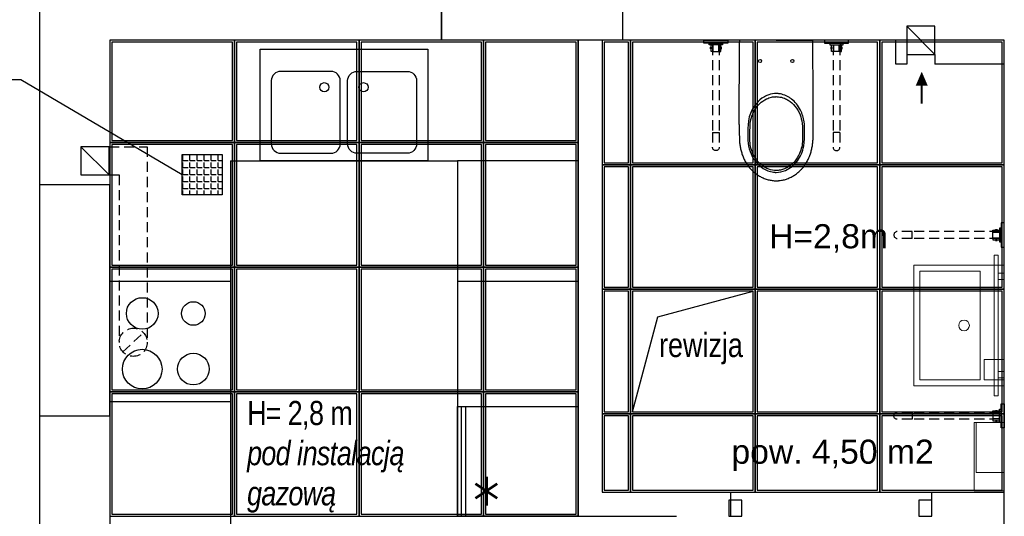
# Model space of a CAD drawing. Header units: millimetres. Extents: x -5941 to 19721, y -9230 to 6433.
# Tile 16 of 204: x 5142 to 5632, y -7443 to -7196. Entities that reach past the tile are written whole.
import ezdxf

# ---------------------------------------------------------------- set-up
doc = ezdxf.new("R2010")
doc.units = ezdxf.units.MM
doc.linetypes.add('DASHED', pattern=[0.75, 0.5, -0.25])
doc.linetypes.add('HIDDEN', pattern=[0.375, 0.25, -0.125])
for name, color, linetype, lineweight in [('A-wentyl', 1, 'Continuous', 30), ('A_meble łazienka i kuchnia', 6, 'Continuous', 20), ('Arbeitspunkt(DIN)', 7, 'Continuous', 25)]:
    doc.layers.add(name, color=color, linetype=linetype, lineweight=lineweight)
for name, color, linetype in [('A_meble', 6, 'Continuous'), ('A_meble kuchnia lazienka', 6, 'Continuous'), ('A_meble łaz kuch', 6, 'Continuous'), ('A_SC_MUROWANA_DZIAŁOWA', 42, 'Continuous'), ('A_scianazew', 42, 'Continuous'), ('a_sciany nowe', 2, 'Continuous'), ('A_SUFITY', 6, 'Continuous'), ('A_SUFITY OPIS', 1, 'Continuous')]:
    doc.layers.add(name, color=color, linetype=linetype)
doc.layers.add('GEB-BEZUG', color=2, linetype='Continuous', lineweight=25, true_color=0xffff00)
doc.layers.add('GEB-KONTUR-A', color=5, linetype='Continuous', true_color=0x0000ff)
doc.styles.add('SIMPLEX', font='simplex.shx')
doc.styles.get("Standard").update_dxf_attribs({"font": 'arial.ttf'})

# ---------------------------------------------------------------- blocks, each defined once
blk = doc.blocks.new('Einfügepunkt')
at = {"layer": 'GEB-BEZUG'}
for p, q in [((-0.7, -0.7), (0.7, 0.7)), ((-0.7, 0.7), (0.7, -0.7))]:
    blk.add_line(p, q, dxfattribs=at)
blk = doc.blocks.new('A$C38E57718')
at = {"layer": 'Arbeitspunkt(DIN)', "color": 0, "ltscale": 25}
for q in [(175, 530.4), (177.5, 532.9), (180, 530.4), (177.5, 527.9)]:
    blk.add_line((177.5, 530.4), q, dxfattribs=at)
at = {"layer": 'GEB-KONTUR-A', "color": 0, "ltscale": 25}
for q in [(2.5, 530.4), (352.5, 530.4)]:
    blk.add_line((177.5, 530.4), q, dxfattribs=at)
for centre in [(100, 430.4), (255, 430.4)]:
    blk.add_circle(centre, 7.5, dxfattribs=at)
for points, knots in [([(0, 125.5), (0, 139.8), (0, 148.1), (0, 154.8), (0, 157.9), (0, 160.7), (0, 163.6), (0.1, 169.9), (0.1, 176.3), (0.1, 182.6), (0.3, 266.4), (1.1, 446.6), (2.5, 530.4)], [136.635416, 136.635416, 136.635416, 136.635416, 150.143042, 150.143042, 150.143042, 156.42736, 156.42736, 156.42736, 170.243588, 170.243588, 170.243588, 352.757439, 352.757439, 352.757439, 352.757439]), ([(355, 125.5), (355, 145.7), (355, 158.9), (354.9, 172.4), (354.9, 178.4), (354.9, 184.4), (354.9, 191.2), (354.9, 193.5), (354.9, 195.9), (354.9, 198.4), (354.5, 399.5), (353.3, 481), (352.5, 530.4)], [-39.988679, -39.988679, -39.988679, -39.988679, -38.055534, -38.055534, -38.055534, -37.200606, -37.200606, -37.200606, -36.906879, -36.906879, -36.906879, -24.523519, -24.523519, -24.523519, -24.523519]), ([(177.5, 273.9), (174.9, 273.9), (173.3, 273.9), (170.9, 273.7), (170.2, 273.7), (169.4, 273.6), (168.6, 273.6), (156.5, 272.6), (144.6, 269.5), (133.3, 264.8), (124.7, 261.2), (116.5, 256.6), (108.9, 251.3), (95.8, 242), (84.2, 230.4), (74.8, 217.3), (61, 198.3), (51.4, 176.2), (46.2, 153.2), (39.9, 125.9), (39.6, 49.1), (45.2, 21.7), (48.7, 4.4), (54.5, -12.4), (62.7, -27.9), (66.8, -35.6), (71.5, -43), (76.8, -50), (81.2, -55.9), (86.2, -61.6), (91.3, -66.7), (101.4, -76.6), (112.4, -84.6), (124, -90.7), (132.8, -95.2), (141.8, -98.6), (150.8, -100.9), (155.2, -102), (159.7, -102.9), (164.2, -103.4), (165.4, -103.6), (166.7, -103.7), (168, -103.8), (168.8, -103.9), (169.6, -104), (170.4, -104), (171.2, -104.1), (171.8, -104.1), (172.5, -104.2), (173.9, -104.2), (175.2, -104.3), (177.5, -104.3)], [28.004394, 28.004394, 28.004394, 28.004394, 29.30293, 29.30293, 29.30293, 29.708106, 29.708106, 29.708106, 35.957168, 35.957168, 35.957168, 40.748496, 40.748496, 40.748496, 48.999006, 48.999006, 48.999006, 61.003951, 61.003951, 61.003951, 75.223725, 75.223725, 75.223725, 84.195471, 84.195471, 84.195471, 88.66493, 88.66493, 88.66493, 92.450229, 92.450229, 92.450229, 99.872486, 99.872486, 99.872486, 105.491598, 105.491598, 105.491598, 108.301154, 108.301154, 108.301154, 109.096432, 109.096432, 109.096432, 109.613684, 109.613684, 109.613684, 110.098037, 110.098037, 110.098037, 111.11071, 111.11071, 111.11071, 111.11071]), ([(177.5, -95.6), (174.7, -95.6), (173.5, -95.5), (171.7, -95.4), (170.8, -95.4), (169.8, -95.3), (168.8, -95.2), (156.7, -94.1), (144.4, -90.8), (132.3, -85.2), (121.3, -80.1), (110.7, -73), (100.9, -64.1), (96.4, -59.9), (92, -55.4), (87.9, -50.4), (81.6, -42.8), (76.1, -34.6), (71.4, -25.9), (61.1, -6.8), (54.6, 14.3), (52, 35.9), (49.2, 59.1), (50.9, 131), (57, 153.5), (61.4, 169.7), (68.1, 185.2), (77.1, 199.3), (83.1, 208.6), (90.1, 217.3), (98.1, 225), (107.9, 234.5), (119.1, 242.5), (131.5, 248.3), (138.8, 251.8), (146.5, 254.5), (154.4, 256.3), (158.3, 257.2), (162.3, 257.9), (166.3, 258.3), (167.7, 258.5), (169.1, 258.6), (170.5, 258.7), (171.4, 258.8), (172.2, 258.8), (172.9, 258.9), (174.4, 258.9), (175.7, 259), (177.5, 259)], [-103.361031, -103.361031, -103.361031, -103.361031, -102.153064, -102.153064, -102.153064, -101.528375, -101.528375, -101.528375, -93.878439, -93.878439, -93.878439, -86.883114, -86.883114, -86.883114, -83.612115, -83.612115, -83.612115, -78.557039, -78.557039, -78.557039, -67.467319, -67.467319, -67.467319, -55.592933, -55.592933, -55.592933, -47.056013, -47.056013, -47.056013, -41.373665, -41.373665, -41.373665, -34.377625, -34.377625, -34.377625, -30.214393, -30.214393, -30.214393, -28.132777, -28.132777, -28.132777, -27.409104, -27.409104, -27.409104, -26.969776, -26.969776, -26.969776, -26.051161, -26.051161, -26.051161, -26.051161]), ([(177.5, -104.3), (192.7, -104.3), (207.9, -100.9), (222, -94.9), (233.3, -90.1), (243.9, -83.6), (253.5, -75.8), (260.6, -70.1), (267.1, -63.6), (273, -56.5), (289.5, -37), (301.1, -13.2), (307.6, 11.8), (314.2, 37.4), (315.5, 112.5), (311.6, 138.6), (308.7, 157.8), (303, 176.7), (294.3, 194.1), (288.8, 205.1), (282.1, 215.5), (274.3, 225), (267.5, 233.2), (259.9, 240.7), (251.6, 247.2), (247.3, 250.6), (242.8, 253.6), (238.2, 256.4), (233.8, 259.1), (229.3, 261.5), (224.7, 263.5), (216, 267.4), (207.1, 270.2), (198.3, 271.9), (196.5, 272.3), (194.7, 272.6), (192.9, 272.8), (191.1, 273.1), (189.3, 273.3), (187.7, 273.5), (183.2, 273.9), (179.7, 273.9), (177.5, 273.9)], [27.869313, 27.869313, 27.869313, 27.869313, 41.575299, 41.575299, 41.575299, 52.635245, 52.635245, 52.635245, 60.846531, 60.846531, 60.846531, 83.793908, 83.793908, 83.793908, 107.299488, 107.299488, 107.299488, 124.629767, 124.629767, 124.629767, 135.606929, 135.606929, 135.606929, 145.142378, 145.142378, 145.142378, 150.002975, 150.002975, 150.002975, 154.620799, 154.620799, 154.620799, 163.457755, 163.457755, 163.457755, 165.242625, 165.242625, 165.242625, 167.08043, 167.08043, 167.08043, 172.29471, 172.29471, 172.29471, 172.29471]), ([(177.5, 259), (179.7, 259), (180.9, 258.9), (182.2, 258.9), (182.9, 258.8), (183.6, 258.8), (184.4, 258.7), (185.8, 258.6), (187.2, 258.5), (188.5, 258.4), (198, 257.3), (207.5, 254.9), (217, 251.2), (223.4, 248.6), (229.8, 245.4), (235.7, 241.6), (247.7, 234.2), (258.3, 224.7), (267.3, 213.8), (277.8, 201.2), (286, 186.8), (292.1, 171.5), (301.1, 148.6), (305.1, 123.7), (304.2, 50.8), (303.3, 28.7), (298.5, 6.8), (289.7, -13.4), (283.4, -27.9), (274.9, -41.6), (264.5, -53.5), (258.3, -60.5), (251.4, -66.9), (243.9, -72.5), (235.8, -78.5), (226.9, -83.6), (217.5, -87.5), (211, -90.1), (204.3, -92.2), (197.4, -93.6), (194, -94.2), (190.6, -94.8), (187.1, -95.1), (186, -95.2), (184.9, -95.3), (183.8, -95.4), (182.8, -95.4), (181.9, -95.5), (181.1, -95.5), (180, -95.6), (178.9, -95.6), (177.5, -95.6)], [-106.662909, -106.662909, -106.662909, -106.662909, -105.765178, -105.765178, -105.765178, -105.284451, -105.284451, -105.284451, -104.454433, -104.454433, -104.454433, -98.802572, -98.802572, -98.802572, -94.942827, -94.942827, -94.942827, -87.250993, -87.250993, -87.250993, -78.322759, -78.322759, -78.322759, -64.937868, -64.937868, -64.937868, -53.01013, -53.01013, -53.01013, -44.378776, -44.378776, -44.378776, -39.277967, -39.277967, -39.277967, -33.739841, -33.739841, -33.739841, -29.916854, -29.916854, -29.916854, -28.005361, -28.005361, -28.005361, -27.410755, -27.410755, -27.410755, -26.832864, -26.832864, -26.832864, -26.093867, -26.093867, -26.093867, -26.093867]), ([(0, 125.5), (0, 122.5), (0, 120.7), (0.1, 119), (0.1, 117.9), (0.1, 116.9), (0.1, 115.7), (0.1, 114.4), (0.2, 113.1), (0.2, 111.9), (0.5, 55), (1.1, 46.3), (2.1, 37.7), (2.8, 31.1), (3.8, 24.6), (4.9, 18.1), (6.1, 11.6), (7.5, 5.1), (9.2, -1.3), (10.9, -7.7), (12.8, -14), (15, -20.2), (17.2, -26.4), (19.6, -32.6), (22.4, -38.6), (25.2, -44.6), (28.2, -50.5), (31.6, -56.2), (34.9, -61.9), (38.5, -67.4), (42.5, -72.7), (46.4, -78.1), (50.6, -83.2), (55, -88.1), (59.5, -92.9), (64.2, -97.6), (69.2, -101.9), (74.1, -106.3), (79.3, -110.4), (84.8, -114.2), (90.2, -118), (95.8, -121.5), (101.6, -124.6), (107.4, -127.8), (113.4, -130.6), (119.5, -133.1), (125.7, -135.5), (131.9, -137.6), (138.3, -139.4), (144.7, -141.1), (151.2, -142.4), (157.7, -143.3), (161, -143.7), (164.2, -144.1), (167.4, -144.3), (169, -144.4), (170.7, -144.5), (172.3, -144.6), (172.9, -144.6), (173.6, -144.6), (174.2, -144.6), (175, -144.6), (175.8, -144.6), (177.5, -144.6)], [-332.189937, -332.189937, -332.189937, -332.189937, -329.218237, -329.218237, -329.218237, -327.146226, -327.146226, -327.146226, -325.016181, -325.016181, -325.016181, -310.461173, -310.461173, -310.461173, -299.344875, -299.344875, -299.344875, -288.179961, -288.179961, -288.179961, -276.990983, -276.990983, -276.990983, -265.824355, -265.824355, -265.824355, -254.649596, -254.649596, -254.649596, -243.397422, -243.397422, -243.397422, -232.139051, -232.139051, -232.139051, -220.947153, -220.947153, -220.947153, -209.75001, -209.75001, -209.75001, -198.530298, -198.530298, -198.530298, -187.308564, -187.308564, -187.308564, -176.091701, -176.091701, -176.091701, -164.862462, -164.862462, -164.862462, -159.345705, -159.345705, -159.345705, -156.587327, -156.587327, -156.587327, -155.463134, -155.463134, -155.463134, -153.828948, -153.828948, -153.828948, -153.828948]), ([(177.5, -144.6), (181, -144.6), (183.1, -144.6), (185.5, -144.4), (186.4, -144.4), (187.4, -144.3), (188.5, -144.2), (189.7, -144.1), (190.8, -144), (191.9, -143.9), (193.7, -143.7), (195.5, -143.5), (197.3, -143.3), (203.8, -142.4), (210.3, -141.1), (216.7, -139.4), (223.1, -137.6), (229.3, -135.5), (235.5, -133.1), (241.5, -130.6), (247.5, -127.8), (253.4, -124.6), (259.1, -121.5), (264.7, -118), (270.2, -114.2), (275.6, -110.4), (280.8, -106.4), (285.8, -101.9), (288.3, -99.8), (290.7, -97.5), (293.1, -95.2), (295.2, -93.1), (297.3, -91), (299.4, -88.7), (299.6, -88.5), (299.8, -88.3), (300, -88.1), (304.1, -83.6), (308.3, -78.5), (312.5, -72.7), (316.2, -67.7), (319.9, -62.2), (323.4, -56.2), (326.6, -50.8), (329.7, -44.9), (332.6, -38.6), (334.8, -33.9), (336.8, -28.8), (338.7, -23.9), (339.2, -22.7), (339.6, -21.4), (340, -20.2), (342.3, -13.9), (344.2, -7.6), (345.8, -1.3), (347.5, 5.2), (348.9, 11.7), (350.1, 18.1), (351.3, 24.7), (352.2, 31.3), (352.9, 37.7), (353.7, 44.9), (354.2, 52), (354.6, 58.8), (354.7, 60.5), (354.7, 62.2), (354.8, 111.9), (354.9, 116.4), (355, 120.1), (355, 125.5)], [-249.468063, -249.468063, -249.468063, -249.468063, -247.389424, -247.389424, -247.389424, -246.552522, -246.552522, -246.552522, -245.702741, -245.702741, -245.702741, -244.35302, -244.35302, -244.35302, -239.388605, -239.388605, -239.388605, -234.427585, -234.427585, -234.427585, -229.540403, -229.540403, -229.540403, -224.79559, -224.79559, -224.79559, -220.188204, -220.188204, -220.188204, -217.927696, -217.927696, -217.927696, -215.977622, -215.977622, -215.977622, -215.800489, -215.800489, -215.800489, -212.034758, -212.034758, -212.034758, -208.731053, -208.731053, -208.731053, -205.760278, -205.760278, -205.760278, -203.531859, -203.531859, -203.531859, -202.989756, -202.989756, -202.989756, -200.163456, -200.163456, -200.163456, -197.251602, -197.251602, -197.251602, -194.233435, -194.233435, -194.233435, -190.848719, -190.848719, -190.848719, -190.015237, -190.015237, -190.015237, -187.464004, -187.464004, -187.464004, -187.464004])]:
    blk.add_open_spline(points, degree=3, knots=knots, dxfattribs=at)
at = {"color": 0, "ltscale": 25}
blk.add_blockref('Einfügepunkt', (177.5, 530.4), dxfattribs=at)

msp = doc.modelspace()

# ---------------------------------------------------------------- hatches: boundary and pattern name
at = {"layer": 'A_SUFITY'}
h = msp.add_hatch(dxfattribs=at)
h.set_pattern_fill('ANGLE', color=8, scale=0.5)
h.set_pattern_definition([(0, (5653.032, -8160.0854), (0, 3.4925), [2.54, -0.9525]), (90, (5653.032, -8160.0854), (-3.4925, 2e-16), [2.54, -0.9525])])
h.paths.add_polyline_path([(5223.032, -7263.085), (5223.032, -7283.085), (5243.032, -7283.085), (5243.032, -7263.085)])

# ---------------------------------------------------------------- linework, layer by layer
at = {"color": 8}
for points in [[(5501.532, -7435.085), (5495.032, -7435.085), (5495.032, -7443.085), (5501.532, -7443.085)], [(5596.032, -7435.085), (5589.532, -7435.085), (5589.532, -7443.085), (5596.032, -7443.085)]]:
    msp.add_lwpolyline(points, close=True, dxfattribs=at)
at = {"layer": 'A-wentyl', "color": 8, "linetype": 'DASHED', "ltscale": 10}
msp.add_line((5193.583, -7361.25), (5203.838, -7351.719), dxfattribs=at)
at = {"layer": 'A-wentyl', "color": 8}
for points in [[(5583.541, -7213.167), (5583.541, -7218.085)], [(5597.541, -7213.167), (5597.541, -7218.085)]]:
    msp.add_lwpolyline(points, dxfattribs=at)
msp.add_lwpolyline([(5590.955, -7228.773, 6, 0, 0), (5590.955, -7221.773, 0, 0, 0)], format="xyseb", dxfattribs=at)
at = {"layer": 'A-wentyl', "color": 8, "const_width": 1}
msp.add_lwpolyline([(5590.955, -7237.681), (5590.955, -7228.773)], dxfattribs=at)
at = {"layer": 'A-wentyl', "color": 8, "linetype": 'DASHED', "ltscale": 10}
for points in [[(5186.675, -7259.206), (5205.675, -7259.206), (5205.675, -7356.538)], [(5186.675, -7273.206), (5191.675, -7273.206), (5191.675, -7356.538)]]:
    msp.add_lwpolyline(points, dxfattribs=at)
msp.add_circle((5198.71, -7356.485), 7, dxfattribs=at)
at = {"layer": 'A_meble', "color": 8}
for p, q in [((5482.561, -7206.085), (5494.561, -7206.085)), ((5482.561, -7207.585), (5482.561, -7206.085)), ((5494.561, -7207.585), (5482.561, -7207.585)), ((5485.224, -7207.585), (5491.898, -7207.585)), ((5485.224, -7208.502), (5485.224, -7207.585)), ((5491.898, -7208.502), (5485.224, -7208.502)), ((5485.824, -7209.605), (5486.128, -7209.605)), ((5485.824, -7210.485), (5485.824, -7209.605)), ((5486.128, -7208.502), (5486.861, -7208.502)), ((5486.128, -7211.783), (5486.128, -7208.502)), ((5486.128, -7209.605), (5486.128, -7210.485)), ((5486.861, -7208.502), (5486.861, -7211.783)), ((5487.161, -7211.783), (5487.161, -7208.502)), ((5489.961, -7211.783), (5489.961, -7208.502)), ((5490.995, -7208.502), (5490.261, -7208.502)), ((5490.261, -7208.502), (5490.261, -7211.783)), ((5490.995, -7211.783), (5490.995, -7208.502)), ((5491.298, -7209.605), (5490.995, -7209.605)), ((5490.995, -7209.605), (5490.995, -7210.485)), ((5491.298, -7210.485), (5491.298, -7209.605)), ((5491.898, -7207.585), (5491.898, -7208.502)), ((5494.561, -7206.085), (5494.561, -7207.585)), ((5554.561, -7206.085), (5542.561, -7206.085)), ((5542.561, -7206.085), (5542.561, -7207.585)), ((5542.561, -7207.585), (5554.561, -7207.585)), ((5551.898, -7207.585), (5545.224, -7207.585)), ((5545.224, -7207.585), (5545.224, -7208.502)), ((5545.224, -7208.502), (5551.898, -7208.502)), ((5545.824, -7209.605), (5546.127, -7209.605)), ((5545.824, -7210.485), (5545.824, -7209.605)), ((5546.127, -7208.502), (5546.861, -7208.502)), ((5546.127, -7211.783), (5546.127, -7208.502)), ((5546.127, -7209.605), (5546.127, -7210.485)), ((5546.861, -7208.502), (5546.861, -7211.783)), ((5547.161, -7211.783), (5547.161, -7208.502)), ((5549.961, -7211.783), (5549.961, -7208.502)), ((5550.994, -7208.502), (5550.261, -7208.502)), ((5550.261, -7208.502), (5550.261, -7211.783)), ((5550.994, -7211.783), (5550.994, -7208.502)), ((5551.298, -7209.605), (5550.994, -7209.605)), ((5550.994, -7209.605), (5550.994, -7210.485)), ((5551.298, -7210.485), (5551.298, -7209.605)), ((5551.898, -7208.502), (5551.898, -7207.585)), ((5554.561, -7207.585), (5554.561, -7206.085)), ((5486.128, -7210.485), (5485.824, -7210.485)), ((5486.861, -7211.783), (5486.128, -7211.783)), ((5486.861, -7211.783), (5490.261, -7211.783)), ((5490.261, -7211.783), (5490.995, -7211.783)), ((5490.995, -7210.485), (5491.298, -7210.485)), ((5546.127, -7210.485), (5545.824, -7210.485)), ((5546.861, -7211.783), (5546.127, -7211.783)), ((5550.261, -7211.783), (5546.861, -7211.783)), ((5550.261, -7211.783), (5550.994, -7211.783)), ((5550.994, -7210.485), (5551.298, -7210.485)), ((5632.032, -7297.085), (5630.532, -7297.085)), ((5630.532, -7297.085), (5630.532, -7309.085)), ((5632.032, -7309.085), (5632.032, -7297.085)), ((5626.334, -7301.385), (5626.334, -7300.651)), ((5626.334, -7300.651), (5629.615, -7300.651)), ((5629.615, -7301.385), (5626.334, -7301.385)), ((5626.334, -7304.785), (5626.334, -7301.385)), ((5626.334, -7301.685), (5629.615, -7301.685)), ((5627.632, -7300.651), (5627.632, -7300.348)), ((5627.632, -7300.348), (5628.512, -7300.348)), ((5628.512, -7300.651), (5627.632, -7300.651)), ((5628.512, -7300.348), (5628.512, -7300.651)), ((5630.532, -7299.748), (5629.615, -7299.748)), ((5629.615, -7299.748), (5629.615, -7306.422)), ((5629.615, -7300.651), (5629.615, -7301.385)), ((5630.532, -7306.422), (5630.532, -7299.748)), ((5626.334, -7304.485), (5629.615, -7304.485)), ((5629.615, -7304.785), (5626.334, -7304.785)), ((5626.334, -7304.785), (5626.334, -7305.518)), ((5626.334, -7305.518), (5629.615, -7305.518)), ((5628.512, -7305.518), (5627.632, -7305.518)), ((5627.632, -7305.518), (5627.632, -7305.822)), ((5627.632, -7305.822), (5628.512, -7305.822)), ((5628.512, -7305.822), (5628.512, -7305.518)), ((5629.615, -7305.518), (5629.615, -7304.785)), ((5629.615, -7306.422), (5630.532, -7306.422)), ((5630.532, -7309.085), (5632.032, -7309.085)), ((5187.032, -7325.985), (5187.031, -7385.985)), ((5187.032, -7325.985), (5247.032, -7325.985)), ((5247.032, -7325.985), (5247.031, -7385.985)), ((5187.031, -7385.985), (5247.031, -7385.985)), ((5626.334, -7391.385), (5626.334, -7390.652)), ((5626.334, -7390.652), (5629.615, -7390.652)), ((5627.632, -7390.652), (5627.632, -7390.348)), ((5627.632, -7390.348), (5628.512, -7390.348)), ((5628.512, -7390.652), (5627.632, -7390.652)), ((5628.512, -7390.348), (5628.512, -7390.652)), ((5629.615, -7396.422), (5629.615, -7389.748)), ((5629.615, -7389.748), (5630.532, -7389.748)), ((5629.615, -7390.652), (5629.615, -7391.385)), ((5630.532, -7399.085), (5630.532, -7387.085)), ((5630.532, -7387.085), (5632.032, -7387.085)), ((5630.532, -7389.748), (5630.532, -7396.422)), ((5632.032, -7387.085), (5632.032, -7399.085)), ((5629.615, -7391.385), (5626.334, -7391.385)), ((5626.334, -7391.385), (5626.334, -7394.785)), ((5626.334, -7391.685), (5629.615, -7391.685)), ((5626.334, -7394.485), (5629.615, -7394.485)), ((5629.615, -7394.785), (5626.334, -7394.785)), ((5626.334, -7394.785), (5626.334, -7395.519)), ((5626.334, -7395.519), (5629.615, -7395.519)), ((5628.512, -7395.519), (5627.632, -7395.519)), ((5627.632, -7395.519), (5627.632, -7395.822)), ((5627.632, -7395.822), (5628.512, -7395.822)), ((5628.512, -7395.822), (5628.512, -7395.519)), ((5629.615, -7395.519), (5629.615, -7394.785)), ((5630.532, -7396.422), (5629.615, -7396.422)), ((5632.032, -7399.085), (5630.532, -7399.085))]:
    msp.add_line(p, q, dxfattribs=at)
at = {"layer": 'A_meble', "color": 8, "linetype": 'HIDDEN', "ltscale": 20}
for p, q in [((5486.861, -7208.502), (5486.861, -7251.985)), ((5490.261, -7208.502), (5490.261, -7251.985)), ((5546.861, -7208.502), (5546.861, -7251.985)), ((5550.261, -7208.502), (5550.261, -7251.985)), ((5486.861, -7251.985), (5490.261, -7251.985)), ((5486.861, -7251.985), (5486.861, -7259.352)), ((5490.261, -7251.985), (5490.261, -7259.352)), ((5550.261, -7251.985), (5546.861, -7251.985)), ((5546.861, -7251.985), (5546.861, -7259.352)), ((5550.261, -7251.985), (5550.261, -7259.352)), ((5486.887, -7259.648), (5486.861, -7259.352)), ((5486.963, -7259.934), (5486.887, -7259.648)), ((5487.089, -7260.202), (5486.963, -7259.934)), ((5487.259, -7260.445), (5487.089, -7260.202)), ((5487.468, -7260.655), (5487.259, -7260.445)), ((5487.711, -7260.825), (5487.468, -7260.655)), ((5487.979, -7260.95), (5487.711, -7260.825)), ((5488.266, -7261.027), (5487.979, -7260.95)), ((5488.561, -7261.052), (5488.266, -7261.027)), ((5488.856, -7261.027), (5488.561, -7261.052)), ((5489.142, -7260.95), (5488.856, -7261.027)), ((5489.411, -7260.825), (5489.142, -7260.95)), ((5489.654, -7260.655), (5489.411, -7260.825)), ((5489.863, -7260.445), (5489.654, -7260.655)), ((5490.033, -7260.202), (5489.863, -7260.445)), ((5490.158, -7259.934), (5490.033, -7260.202)), ((5490.235, -7259.648), (5490.158, -7259.934)), ((5490.261, -7259.352), (5490.235, -7259.648)), ((5546.861, -7259.352), (5546.887, -7259.648)), ((5546.887, -7259.648), (5546.963, -7259.934)), ((5546.963, -7259.934), (5547.089, -7260.202)), ((5547.089, -7260.202), (5547.259, -7260.445)), ((5547.259, -7260.445), (5547.468, -7260.655)), ((5547.468, -7260.655), (5547.711, -7260.825)), ((5547.711, -7260.825), (5547.979, -7260.95)), ((5547.979, -7260.95), (5548.266, -7261.027)), ((5548.266, -7261.027), (5548.561, -7261.052)), ((5548.561, -7261.052), (5548.856, -7261.027)), ((5548.856, -7261.027), (5549.142, -7260.95)), ((5549.142, -7260.95), (5549.411, -7260.825)), ((5549.411, -7260.825), (5549.654, -7260.655)), ((5549.654, -7260.655), (5549.863, -7260.445)), ((5549.863, -7260.445), (5550.033, -7260.202)), ((5550.033, -7260.202), (5550.158, -7259.934)), ((5550.158, -7259.934), (5550.235, -7259.648)), ((5550.235, -7259.648), (5550.261, -7259.352)), ((5577.167, -7302.504), (5577.091, -7302.79)), ((5577.293, -7302.235), (5577.167, -7302.504)), ((5577.463, -7301.993), (5577.293, -7302.235)), ((5577.672, -7301.783), (5577.463, -7301.993)), ((5577.915, -7301.613), (5577.672, -7301.783)), ((5578.183, -7301.488), (5577.915, -7301.613)), ((5578.47, -7301.411), (5578.183, -7301.488)), ((5578.765, -7301.385), (5578.47, -7301.411)), ((5586.132, -7301.385), (5578.765, -7301.385)), ((5629.615, -7301.385), (5586.132, -7301.385)), ((5586.132, -7304.785), (5586.132, -7301.385)), ((5577.091, -7302.79), (5577.065, -7303.085)), ((5577.065, -7303.085), (5577.091, -7303.381)), ((5577.091, -7303.381), (5577.167, -7303.667)), ((5577.167, -7303.667), (5577.293, -7303.935)), ((5577.293, -7303.935), (5577.463, -7304.178)), ((5577.463, -7304.178), (5577.672, -7304.388)), ((5577.672, -7304.388), (5577.915, -7304.558)), ((5577.915, -7304.558), (5578.183, -7304.683)), ((5578.183, -7304.683), (5578.47, -7304.76)), ((5578.47, -7304.76), (5578.765, -7304.785)), ((5586.132, -7304.785), (5578.765, -7304.785)), ((5629.615, -7304.785), (5586.132, -7304.785)), ((5577.065, -7393.085), (5577.091, -7392.79)), ((5577.091, -7393.381), (5577.065, -7393.085)), ((5577.091, -7392.79), (5577.167, -7392.504)), ((5577.167, -7393.667), (5577.091, -7393.381)), ((5577.167, -7392.504), (5577.293, -7392.235)), ((5577.293, -7393.935), (5577.167, -7393.667)), ((5577.293, -7392.235), (5577.463, -7391.993)), ((5577.463, -7394.178), (5577.293, -7393.935)), ((5577.463, -7391.993), (5577.672, -7391.783)), ((5577.672, -7394.388), (5577.463, -7394.178)), ((5577.672, -7391.783), (5577.915, -7391.613)), ((5577.915, -7394.558), (5577.672, -7394.388)), ((5577.915, -7391.613), (5578.183, -7391.488)), ((5578.183, -7394.683), (5577.915, -7394.558)), ((5578.183, -7391.488), (5578.47, -7391.411)), ((5578.47, -7394.76), (5578.183, -7394.683)), ((5578.47, -7391.411), (5578.765, -7391.385)), ((5578.765, -7394.785), (5578.47, -7394.76)), ((5586.132, -7391.385), (5578.765, -7391.385)), ((5586.132, -7394.785), (5578.765, -7394.785)), ((5629.615, -7391.385), (5586.132, -7391.385)), ((5586.132, -7391.385), (5586.132, -7394.785)), ((5629.615, -7394.785), (5586.132, -7394.785))]:
    msp.add_line(p, q, dxfattribs=at)
at = {"layer": 'A_meble', "color": 8, "ltscale": 12}
msp.add_lwpolyline([(5420.032, -7443.085), (5360.032, -7443.085), (5360.032, -7388.382), (5420.032, -7388.382)], close=True, dxfattribs=at)
at = {"layer": 'A_meble', "color": 8}
msp.add_lwpolyline([(5362.032, -7443.085), (5362.032, -7388.382), (5364.032, -7388.382), (5364.032, -7443.085)], close=True, dxfattribs=at)
for centre, radius in [((5203.185, -7342.138), 7.869), ((5228.632, -7342.138), 5.869), ((5203.185, -7369.831), 9.869), ((5228.631, -7369.832), 7.869)]:
    msp.add_circle(centre, radius, dxfattribs=at)
at = {"layer": 'A_meble kuchnia lazienka', "color": 8}
for q in [(5247.032, -7670.085), (5360.032, -7266.086)]:
    msp.add_line((5247.032, -7266.086), q, dxfattribs=at)
for points in [[(5345.206, -7210.52), (5345.206, -7266.086), (5261.857, -7266.086), (5261.857, -7210.52), (5345.206, -7210.52)], [(5420.032, -7266.086), (5360.032, -7266.086), (5360.032, -7443.085)]]:
    msp.add_lwpolyline(points, dxfattribs=at)
for points in [[(5267.414, -7226.264), (5267.414, -7257.751, 0.4142136), (5272.044, -7262.381), (5297.049, -7262.381, 0.4142136), (5301.68, -7257.751), (5301.68, -7226.264, 0.4142136), (5297.049, -7221.633), (5272.044, -7221.633, 0.4142136)], [(5339.65, -7226.264), (5339.65, -7257.751, -0.4142136), (5335.019, -7262.381), (5310.015, -7262.381, -0.4142136), (5305.384, -7257.751), (5305.384, -7226.264, -0.4142136), (5310.015, -7221.633), (5335.019, -7221.633, -0.4142136)]]:
    msp.add_lwpolyline(points, format="xyb", close=True, dxfattribs=at)
for centre in [(5293.775, -7229.538), (5313.289, -7229.538)]:
    msp.add_circle(centre, 2.281, dxfattribs=at)
at = {"layer": 'A_meble łaz kuch', "color": 8}
msp.add_lwpolyline([(5360.032, -7266.086), (5360.032, -7326.086), (5420.032, -7326.086), (5420.032, -7266.086)], close=True, dxfattribs=at)
at = {"layer": 'A_meble łazienka i kuchnia', "color": 8}
for points in [[(5629.032, -7313.085), (5627.032, -7313.085), (5627.032, -7383.085), (5629.032, -7383.085)], [(5587.032, -7318.085), (5587.032, -7378.085), (5632.032, -7378.085), (5632.032, -7318.085)], [(5590.032, -7321.085), (5590.032, -7375.085), (5620.032, -7375.085), (5620.032, -7321.085)], [(5629.032, -7321.994), (5632.032, -7321.994), (5632.032, -7325.167), (5629.032, -7325.167)], [(5622.032, -7375.085), (5632.032, -7375.085), (5632.032, -7365.085), (5622.032, -7365.085)], [(5629.032, -7374.177), (5632.032, -7374.177), (5632.032, -7371.004), (5629.032, -7371.004)], [(5617.032, -7396.335), (5617.032, -7430.335), (5632.032, -7430.335), (5632.032, -7396.335)], [(5618.032, -7396.335), (5618.032, -7421.335), (5632.032, -7421.335), (5632.032, -7396.335)]]:
    msp.add_lwpolyline(points, close=True, dxfattribs=at)
msp.add_circle((5611.983, -7348.085), 2.654, dxfattribs=at)
at = {"layer": 'A_SC_MUROWANA_DZIAŁOWA', "color": 8}
for p, q in [((5583.541, -7199.167), (5583.541, -7213.167)), ((5597.541, -7199.167), (5583.541, -7199.167)), ((5583.541, -7199.167), (5597.541, -7213.167)), ((5597.541, -7213.167), (5597.541, -7199.167)), ((5352.032, -7206.085), (5187.032, -7206.085)), ((5469.032, -7206.085), (5442.032, -7206.085)), ((5578.032, -7206.085), (5469.032, -7206.085)), ((5583.541, -7213.167), (5597.541, -7213.167)), ((5583.541, -7218.085), (5578.032, -7218.085)), ((5632.032, -7218.085), (5597.541, -7218.085)), ((5172.675, -7259.206), (5172.675, -7273.206)), ((5186.675, -7259.206), (5172.675, -7259.206)), ((5172.675, -7259.206), (5186.675, -7273.206)), ((5186.675, -7273.206), (5186.675, -7259.206)), ((5172.675, -7273.206), (5186.675, -7273.206))]:
    msp.add_line(p, q, dxfattribs=at)
for points in [[(5352.032, -7181.085), (5352.032, -7206.085)], [(5442.032, -7181.085), (5442.032, -7206.085)], [(5578.032, -7218.085), (5578.032, -7206.085)], [(5632.032, -7476.085), (5632.032, -7218.085)]]:
    msp.add_lwpolyline(points, dxfattribs=at)
at = {"layer": 'A_scianazew', "color": 8}
for p, q in [((5152.032, -7095.085), (5152.032, -7278.085)), ((5152.032, -7393.085), (5152.032, -7542.085))]:
    msp.add_line(p, q, dxfattribs=at)
for points in [[(5187.032, -7206.085), (5187.032, -7278.085)], [(5187.032, -7393.085), (5187.032, -7476.085)]]:
    msp.add_lwpolyline(points, dxfattribs=at)
at = {"layer": 'a_sciany nowe', "color": 8}
for p, q in [((5496.032, -7443.085), (5496.032, -7431.085)), ((5596.032, -7443.085), (5596.032, -7431.085)), ((5632.032, -7443.085), (5632.032, -7431.085))]:
    msp.add_line(p, q, dxfattribs=at)
for points in [[(5352.032, -7181.085), (5442.032, -7181.085), (5442.032, -7206.085), (5352.032, -7206.085)], [(5187.032, -7278.085), (5152.032, -7278.085), (5152.032, -7393.085), (5187.032, -7393.089)]]:
    msp.add_lwpolyline(points, close=True, dxfattribs=at)
for points in [[(5432.032, -7206.085), (5420.032, -7206.085), (5420.032, -7443.085), (5469.032, -7443.085)], [(5432.032, -7206.085), (5432.032, -7206.085), (5432.032, -7431.085), (5496.032, -7431.085)], [(5596.032, -7431.085), (5632.032, -7431.085)]]:
    msp.add_lwpolyline(points, dxfattribs=at)
at = {"layer": 'A_SUFITY'}
for points in [[(5187.032, -7257.085), (5249.032, -7257.085), (5249.032, -7206.085), (5187.032, -7206.085)], [(5188.032, -7256.085), (5248.032, -7256.085), (5248.032, -7207.085), (5188.032, -7207.085)], [(5249.032, -7257.085), (5311.032, -7257.085), (5311.032, -7206.085), (5249.032, -7206.085)], [(5250.032, -7256.085), (5310.032, -7256.085), (5310.032, -7207.085), (5250.032, -7207.085)], [(5311.032, -7257.085), (5373.032, -7257.085), (5373.032, -7206.085), (5311.032, -7206.085)], [(5312.032, -7256.085), (5372.032, -7256.085), (5372.032, -7207.085), (5312.032, -7207.085)], [(5373.032, -7257.085), (5420.032, -7257.085), (5420.032, -7206.085), (5373.032, -7206.085)], [(5374.032, -7256.085), (5419.032, -7256.085), (5419.032, -7207.085), (5374.032, -7207.085)], [(5432.032, -7268.085), (5446.032, -7268.085), (5446.032, -7206.085), (5432.032, -7206.085)], [(5433.032, -7267.085), (5445.032, -7267.085), (5445.032, -7207.085), (5433.032, -7207.085)], [(5446.032, -7268.085), (5508.032, -7268.085), (5508.032, -7206.085), (5446.032, -7206.085)], [(5447.032, -7267.085), (5507.032, -7267.085), (5507.032, -7207.085), (5447.032, -7207.085)], [(5508.032, -7268.085), (5570.032, -7268.085), (5570.032, -7206.085), (5508.032, -7206.085)], [(5509.032, -7267.085), (5569.032, -7267.085), (5569.032, -7207.085), (5509.032, -7207.085)], [(5570.032, -7268.085), (5632.032, -7268.085), (5632.032, -7206.085), (5570.032, -7206.085)], [(5571.032, -7267.085), (5631.032, -7267.085), (5631.032, -7207.085), (5571.032, -7207.085)], [(5187.032, -7319.085), (5249.032, -7319.085), (5249.032, -7257.085), (5187.032, -7257.085)], [(5188.032, -7318.085), (5248.032, -7318.085), (5248.032, -7258.085), (5188.032, -7258.085)], [(5249.032, -7319.085), (5311.032, -7319.085), (5311.032, -7257.085), (5249.032, -7257.085)], [(5250.032, -7318.085), (5310.032, -7318.085), (5310.032, -7258.085), (5250.032, -7258.085)], [(5311.032, -7319.085), (5373.032, -7319.085), (5373.032, -7257.085), (5311.032, -7257.085)], [(5312.032, -7318.085), (5372.032, -7318.085), (5372.032, -7258.085), (5312.032, -7258.085)], [(5373.032, -7319.085), (5420.032, -7319.085), (5420.032, -7257.085), (5373.032, -7257.085)], [(5374.032, -7318.085), (5419.032, -7318.085), (5419.032, -7258.085), (5374.032, -7258.085)], [(5243.032, -7283.085), (5223.032, -7283.085), (5223.032, -7263.085), (5243.032, -7263.085)], [(5432.032, -7330.085), (5446.032, -7330.085), (5446.032, -7268.085), (5432.032, -7268.085)], [(5446.032, -7330.085), (5508.032, -7330.085), (5508.032, -7268.085), (5446.032, -7268.085)], [(5508.032, -7330.085), (5570.032, -7330.085), (5570.032, -7268.085), (5508.032, -7268.085)], [(5570.032, -7330.085), (5632.032, -7330.085), (5632.032, -7268.085), (5570.032, -7268.085)], [(5433.032, -7329.085), (5445.032, -7329.085), (5445.032, -7269.085), (5433.032, -7269.085)], [(5447.032, -7329.085), (5507.032, -7329.085), (5507.032, -7269.085), (5447.032, -7269.085)], [(5509.032, -7329.085), (5569.032, -7329.085), (5569.032, -7269.085), (5509.032, -7269.085)], [(5571.032, -7329.085), (5631.032, -7329.085), (5631.032, -7269.085), (5571.032, -7269.085)], [(5187.032, -7381.085), (5249.032, -7381.085), (5249.032, -7319.085), (5187.032, -7319.085)], [(5188.032, -7380.085), (5248.032, -7380.085), (5248.032, -7320.085), (5188.032, -7320.085)], [(5249.032, -7381.085), (5311.032, -7381.085), (5311.032, -7319.085), (5249.032, -7319.085)], [(5250.032, -7380.085), (5310.032, -7380.085), (5310.032, -7320.085), (5250.032, -7320.085)], [(5311.032, -7381.085), (5373.032, -7381.085), (5373.032, -7319.085), (5311.032, -7319.085)], [(5312.032, -7380.085), (5372.032, -7380.085), (5372.032, -7320.085), (5312.032, -7320.085)], [(5373.032, -7381.085), (5420.032, -7381.085), (5420.032, -7319.085), (5373.032, -7319.085)], [(5374.032, -7380.085), (5419.032, -7380.085), (5419.032, -7320.085), (5374.032, -7320.085)], [(5432.032, -7392.085), (5446.032, -7392.085), (5446.032, -7330.085), (5432.032, -7330.085)], [(5433.032, -7391.085), (5445.032, -7391.085), (5445.032, -7331.085), (5433.032, -7331.085)], [(5446.032, -7392.085), (5508.032, -7392.085), (5508.032, -7330.085), (5446.032, -7330.085)], [(5447.032, -7391.085), (5507.032, -7391.085), (5507.032, -7331.085), (5447.032, -7331.085)], [(5508.032, -7392.085), (5570.032, -7392.085), (5570.032, -7330.085), (5508.032, -7330.085)], [(5509.032, -7391.085), (5569.032, -7391.085), (5569.032, -7331.085), (5509.032, -7331.085)], [(5570.032, -7392.085), (5632.032, -7392.085), (5632.032, -7330.085), (5570.032, -7330.085)], [(5571.032, -7391.085), (5631.032, -7391.085), (5631.032, -7331.085), (5571.032, -7331.085)], [(5187.032, -7443.085), (5249.032, -7443.085), (5249.032, -7381.085), (5187.032, -7381.085)], [(5249.032, -7443.085), (5311.032, -7443.085), (5311.032, -7381.085), (5249.032, -7381.085)], [(5311.032, -7443.085), (5373.032, -7443.085), (5373.032, -7381.085), (5311.032, -7381.085)], [(5373.032, -7443.085), (5420.032, -7443.085), (5420.032, -7381.085), (5373.032, -7381.085)], [(5188.032, -7442.085), (5248.032, -7442.085), (5248.032, -7382.085), (5188.032, -7382.085)], [(5250.032, -7442.085), (5310.032, -7442.085), (5310.032, -7382.085), (5250.032, -7382.085)], [(5312.032, -7442.085), (5372.032, -7442.085), (5372.032, -7382.085), (5312.032, -7382.085)], [(5374.032, -7442.085), (5419.032, -7442.085), (5419.032, -7382.085), (5374.032, -7382.085)], [(5432.032, -7431.085), (5446.032, -7431.085), (5446.032, -7392.085), (5432.032, -7392.085)], [(5433.032, -7430.085), (5445.032, -7430.085), (5445.032, -7393.085), (5433.032, -7393.085)], [(5446.032, -7431.085), (5508.032, -7431.085), (5508.032, -7392.085), (5446.032, -7392.085)], [(5447.032, -7430.085), (5507.032, -7430.085), (5507.032, -7393.085), (5447.032, -7393.085)], [(5508.032, -7431.085), (5570.032, -7431.085), (5570.032, -7392.085), (5508.032, -7392.085)], [(5509.032, -7430.085), (5569.032, -7430.085), (5569.032, -7393.085), (5509.032, -7393.085)], [(5570.032, -7431.085), (5632.032, -7431.085), (5632.032, -7392.085), (5570.032, -7392.085)], [(5571.032, -7430.085), (5631.032, -7430.085), (5631.032, -7393.085), (5571.032, -7393.085)]]:
    msp.add_lwpolyline(points, close=True, dxfattribs=at)
at = {"layer": 'A_SUFITY', "color": 8}
msp.add_lwpolyline([(5447.032, -7391.085), (5459.711, -7343.765), (5507.032, -7331.085)], dxfattribs=at)
at = {"layer": 'A_SUFITY OPIS'}
msp.add_lwpolyline([(5223.032, -7273.085), (5142.877, -7225.905), (4956.245, -7225.905)], dxfattribs=at)

# ---------------------------------------------------------------- block references
at = {"layer": 'A_meble łazienka i kuchnia', "color": 8, "xscale": 0.1036988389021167, "yscale": 0.1036988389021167, "zscale": 0.1036988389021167, "rotation": 360}
msp.add_blockref('A$C38E57718', (5500.154, -7261.085), dxfattribs=at)

# ---------------------------------------------------------------- texts
at = {"layer": 'A_meble', "color": 8, "ltscale": 12, "style": 'SIMPLEX'}
msp.add_text('*', height=25, rotation=180, dxfattribs=at).set_placement((5382.99, -7412.666))
at = {"layer": 'A_SUFITY OPIS', "char_height": 12, "attachment_point": 1}
for s, insert, width in [('H=2,8m', (5515.016, -7297.688), 80.82906), ('{\\W0.8;rewizja}', (5460.267, -7351.827), 80.82906), ('{\\W0.8;\\T0.95;H= 2,8 m\\P\\fArial|b0|i1|c0|p34;pod instalacją gazową}', (5255.372, -7385.652), 80.82906), ('pow. 4,50 m2', (5496.289, -7404.922), 139.2592)]:
    msp.add_mtext(s, dxfattribs=dict(at, insert=insert, width=width))

doc.saveas('drawing.dxf')
